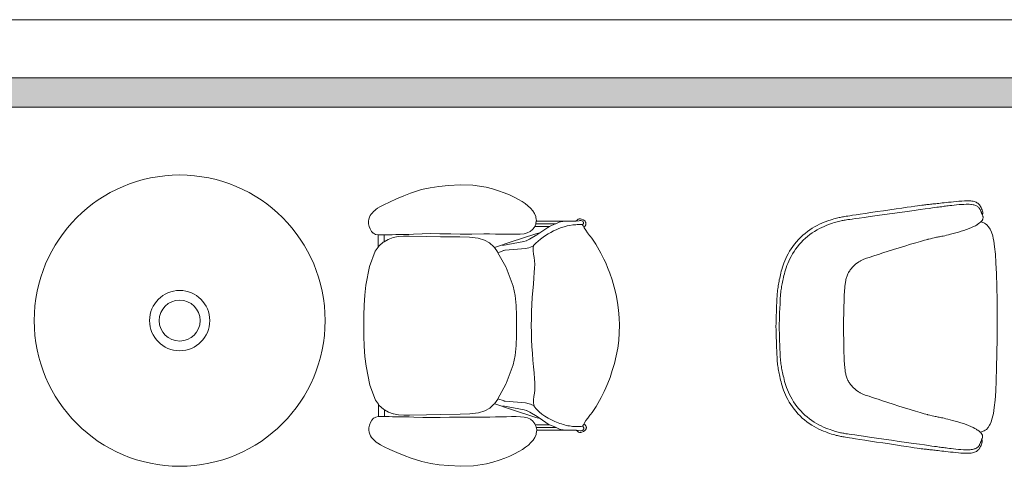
# Model space of a CAD drawing. Extents: x -750 to 58062, y -2404 to 18333.
# Tile 28 of 91: x 8256 to 10835, y 17133 to 18302. Entities that reach past the tile are written whole.
import ezdxf

# ---------------------------------------------------------------- set-up
doc = ezdxf.new("R2010")
doc.units = 0
doc.header["$MEASUREMENT"] = 0
doc.layers.add('GREY SCALE', color=9, linetype='Continuous', lineweight=0, true_color=0x808080)
doc.layers.add('GREYSCALE', color=9, linetype='Continuous', lineweight=0, true_color=0x808080)

# ---------------------------------------------------------------- blocks, each defined once
blk = doc.blocks.new('FLOOR PLAN')
at = {"layer": 'GREYSCALE', "ltscale": 0.25}
h = blk.add_hatch(color=256, dxfattribs=at)
h.dxf.hatch_style = 1
h.paths.add_polyline_path([(6935.6, 18149.4), (21163.6, 18149.4), (21163.6, 18073.2), (6935.6, 18073.2)])
at = {"layer": 'GREYSCALE', "ltscale": 0.2}
blk.add_line((21163.6, 18301.8), (1808.8, 18301.8), dxfattribs=at)
at = {"layer": 'GREYSCALE', "ltscale": 0.25}
for p, q in [((21163.6, 18149.4), (1806, 18149.4)), ((6935.6, 18149.4), (21163.6, 18149.4)), ((8543.7, 18149.4), (21163.6, 18149.4)), ((21163.6, 18073.2), (6935.6, 18073.2))]:
    blk.add_line(p, q, dxfattribs=at)
at = {"layer": 'GREYSCALE'}
for p, q in [((8502.3, 18073.2), (8675.1, 18073.2)), ((8675.1, 18073.2), (8847.9, 18073.2)), ((9308.7, 17857.1), (9280.1, 17847.9)), ((9331.6, 17862.1), (9308.7, 17857.1)), ((9354, 17865.4), (9331.6, 17862.1)), ((9379.2, 17867.9), (9354, 17865.4)), ((9409.6, 17869.6), (9379.2, 17867.9)), ((9443.4, 17868.7), (9409.6, 17869.6)), ((9477.9, 17863.2), (9443.4, 17868.7)), ((9494.7, 17859.1), (9477.9, 17863.2)), ((9510.6, 17854.3), (9494.7, 17859.1)), ((9525.4, 17848.9), (9510.6, 17854.3)), ((9225, 17824.7), (9210, 17817.6)), ((9243, 17832.7), (9225, 17824.7)), ((9262, 17840.7), (9243, 17832.7)), ((9280.1, 17847.9), (9262, 17840.7)), ((9539, 17843.2), (9525.4, 17848.9)), ((9551.3, 17837.3), (9539, 17843.2)), ((9562.3, 17831.5), (9551.3, 17837.3)), ((9571.9, 17826), (9562.3, 17831.5)), ((9580.3, 17820.4), (9571.9, 17826)), ((9183.1, 17799.9), (9179.9, 17796.7)), ((9186.1, 17802.7), (9183.1, 17799.9)), ((9189.1, 17805.4), (9186.1, 17802.7)), ((9193.3, 17808.5), (9189.1, 17805.4)), ((9199.8, 17812.4), (9193.3, 17808.5)), ((9210, 17817.6), (9199.8, 17812.4)), ((9587.6, 17814.5), (9580.3, 17820.4)), ((9594.2, 17808.2), (9587.6, 17814.5)), ((9594.2, 17808.2), (9600, 17801.8)), ((9604.8, 17794.7), (9600, 17801.8)), ((9170.3, 17779.9), (9169.4, 17774.2)), ((9169.4, 17774.2), (9169.6, 17767.9)), ((9172.1, 17785), (9170.3, 17779.9)), ((9174.4, 17789.5), (9172.1, 17785)), ((9174.4, 17789.5), (9177, 17793.3)), ((9177, 17793.3), (9179.9, 17796.7)), ((9604.8, 17794.7), (9608.1, 17787)), ((9608.1, 17787), (9608.4, 17785.2)), ((9609.4, 17779.1), (9608.4, 17785.2)), ((9608.5, 17768.4), (9609.3, 17774.2)), ((9609.3, 17774.2), (9609.7, 17776.8)), ((9685.3, 17774.4), (9609.3, 17774.2)), ((9609.4, 17778.9), (9609.4, 17779.1)), ((9609.4, 17778.9), (9609.7, 17776.8)), ((9672.5, 17772.7), (9669.4, 17771.8)), ((9685.3, 17774.4), (9672.5, 17772.7)), ((9687.3, 17774.6), (9685.3, 17774.4)), ((9690.3, 17774.6), (9687.3, 17774.6)), ((9690.3, 17774.6), (9701.9, 17774.6)), ((9704.8, 17774.6), (9701.9, 17774.6)), ((9712.6, 17774.4), (9704.8, 17774.6)), ((9712.6, 17774.4), (9713, 17774.5)), ((9721.3, 17775.6), (9713, 17774.5)), ((9713, 17774.5), (9713.7, 17775.4)), ((9716.3, 17777.6), (9713.7, 17775.4)), ((9718.7, 17779.6), (9716.3, 17777.6)), ((9721.7, 17780.7), (9718.7, 17779.6)), ((9721.3, 17775.6), (9723.7, 17776.4)), ((9724.8, 17780.7), (9721.7, 17780.7)), ((9723.7, 17776.4), (9726.4, 17776.4)), ((9727.7, 17779.6), (9724.8, 17780.7)), ((9726.4, 17776.4), (9728.9, 17775.6)), ((9727.7, 17779.6), (9732.5, 17778)), ((9728.9, 17775.6), (9730.9, 17774.2)), ((9730.9, 17774.2), (9732.2, 17772.3)), ((9732.5, 17778), (9736.4, 17775.4)), ((9169.6, 17767.9), (9171.1, 17760.9)), ((9171.1, 17760.9), (9173.9, 17754.1)), ((9173.9, 17754.1), (9177.7, 17747.9)), ((9177.7, 17747.9), (9182.4, 17743.1)), ((9585.8, 17743.7), (9593.2, 17747.1)), ((9593.2, 17747.1), (9599.6, 17752.4)), ((9599.6, 17752.4), (9604.6, 17759.1)), ((9604.6, 17759.1), (9605.2, 17760.5)), ((9605.2, 17760.5), (9607.9, 17766.8)), ((9644.2, 17760.5), (9605.2, 17760.5)), ((9607.9, 17766.8), (9608, 17767.1)), ((9608, 17767.1), (9608.2, 17767.6)), ((9608, 17767.1), (9659, 17767.2)), ((9608.2, 17767.6), (9608.5, 17768.4)), ((9660.2, 17767.7), (9608.2, 17767.6)), ((9639.4, 17758.4), (9618.9, 17744.3)), ((9644.2, 17760.5), (9639.4, 17758.4)), ((9659, 17767.2), (9644.2, 17760.5)), ((9660.2, 17767.7), (9659, 17767.2)), ((9669.4, 17771.8), (9660.2, 17767.7)), ((9730.3, 17765.2), (9730.2, 17765.5)), ((9730.3, 17765.2), (9730.9, 17765.6)), ((9731.9, 17762.4), (9730.3, 17765.2)), ((9731.1, 17765.9), (9730.9, 17765.6)), ((9732.2, 17767.6), (9731.1, 17765.9)), ((9733.7, 17759.1), (9731.9, 17762.4)), ((9736.5, 17760.9), (9733.7, 17759.1)), ((9734.9, 17757), (9733.7, 17759.1)), ((9738.7, 17750.9), (9734.9, 17757)), ((9743.5, 17744.3), (9738.7, 17750.9)), ((9182.4, 17743.1), (9182.7, 17742.8)), ((9182.7, 17742.8), (9188.4, 17740)), ((9188.4, 17740), (9194.6, 17738.7)), ((9194.6, 17738.7), (9195, 17738.7)), ((9195, 17738.7), (9195, 17739)), ((9195, 17738.7), (9201.4, 17738.4)), ((9195, 17738.7), (9195.1, 17706.5)), ((9201.4, 17738.4), (9210.5, 17738.7)), ((9210.5, 17720.9), (9208.6, 17719.8)), ((9210.5, 17738.7), (9210.5, 17739)), ((9215.6, 17738.8), (9210.5, 17738.7)), ((9210.5, 17720.9), (9210.5, 17738.7)), ((9221, 17726.9), (9210.5, 17720.9)), ((9223.3, 17739.1), (9215.6, 17738.8)), ((9221, 17726.9), (9234, 17731.5)), ((9231.6, 17739.2), (9223.3, 17739)), ((9223.3, 17739), (9223.3, 17739.1)), ((9241, 17739.3), (9231.6, 17739.2)), ((9234, 17731.5), (9234.2, 17731.5)), ((9234.2, 17731.5), (9247.8, 17734.2)), ((9251.7, 17739.5), (9241, 17739.3)), ((9247.8, 17734.2), (9261.9, 17735.3)), ((9263.3, 17739.6), (9251.7, 17739.5)), ((9261.9, 17735.3), (9262, 17735.3)), ((9262, 17735.3), (9276.3, 17735.5)), ((9275.4, 17739.9), (9263.3, 17739.6)), ((9287.6, 17740.2), (9275.4, 17739.9)), ((9320.7, 17734.5), (9276.3, 17735.5)), ((9310.8, 17741.3), (9287.6, 17740.2)), ((9310.8, 17741.3), (9333.5, 17742)), ((9358.6, 17733.9), (9320.7, 17734.5)), ((9333.5, 17742), (9356.5, 17741.8)), ((9356.5, 17741.8), (9381.5, 17741.2)), ((9409.1, 17733.5), (9358.6, 17733.9)), ((9381.5, 17741.3), (9385.4, 17741.2)), ((9381.5, 17741.2), (9385.4, 17741.2)), ((9385.4, 17741.2), (9409.9, 17740.9)), ((9409.1, 17733.5), (9434.6, 17732.3)), ((9409.9, 17740.9), (9440.4, 17740.9)), ((9434.6, 17732.3), (9457, 17729.7)), ((9440.4, 17740.9), (9471.6, 17741)), ((9457, 17729.7), (9474, 17725.1)), ((9471.6, 17741), (9487, 17741)), ((9474, 17725.1), (9487.1, 17717.9)), ((9487, 17741), (9502.1, 17740.8)), ((9502.1, 17740.8), (9516.8, 17740.6)), ((9516.8, 17740.6), (9530.8, 17740.3)), ((9521.2, 17710.7), (9576.9, 17721.1)), ((9530.8, 17740.3), (9544, 17740.2)), ((9540.7, 17719.3), (9607.7, 17741.1)), ((9544, 17740.2), (9556.2, 17740.2)), ((9556.2, 17740.2), (9567.1, 17740.6)), ((9567.1, 17740.6), (9577.2, 17741.7)), ((9576.9, 17721.1), (9582.8, 17722.8)), ((9577.2, 17741.7), (9585.8, 17743.7)), ((9582.4, 17722.6), (9582.8, 17722.8)), ((9582.8, 17722.8), (9591.4, 17727.1)), ((9610.9, 17738.8), (9591.4, 17727.1)), ((9607.7, 17741.1), (9618.9, 17744.3)), ((9618.9, 17744.3), (9610.9, 17738.8)), ((9748.9, 17737.3), (9743.5, 17744.3)), ((9750.5, 17735.2), (9748.8, 17737.4)), ((9750.5, 17735.2), (9748.9, 17737.3)), ((9754.6, 17729.7), (9750.5, 17735.2)), ((9760.3, 17721.9), (9754.6, 17729.7)), ((9765.3, 17714.1), (9760.3, 17721.9)), ((9187.4, 17695.8), (9172.4, 17656.2)), ((9195.1, 17706.5), (9187.4, 17695.8)), ((9197.3, 17709.6), (9195.1, 17706.5)), ((9208.6, 17719.8), (9197.3, 17709.6)), ((9487.1, 17717.9), (9497.8, 17707.8)), ((9497.8, 17707.8), (9499.6, 17705.4)), ((9499.6, 17705.4), (9502.3, 17706.4)), ((9499.6, 17705.4), (9507.8, 17694)), ((9540.7, 17719.3), (9502.3, 17706.4)), ((9508.9, 17692.1), (9524.5, 17697.4)), ((9523.6, 17698), (9523.8, 17698)), ((9523.8, 17698), (9527.3, 17698.4)), ((9527.4, 17698.4), (9524.5, 17697.4)), ((9524.5, 17697.4), (9527.3, 17698.4)), ((9527.3, 17698.4), (9527.4, 17698.4)), ((9527.4, 17698.4), (9580.7, 17703)), ((9580.7, 17703), (9590.1, 17705)), ((9593.8, 17706.2), (9590.1, 17705)), ((9593.8, 17706.2), (9602.4, 17710.2)), ((9601, 17696.6), (9601.1, 17705.5)), ((9602.3, 17687.8), (9601, 17696.6)), ((9601.1, 17705.5), (9602.4, 17710.2)), ((9602.4, 17710.2), (9602.8, 17711.5)), ((9769.9, 17706.4), (9765.3, 17714.1)), ((9774.1, 17698.8), (9769.9, 17706.4)), ((9778.2, 17691.2), (9774.1, 17698.8)), ((9507.8, 17694), (9508.9, 17692.1)), ((9508.9, 17692.1), (9529.4, 17655.2)), ((9603.9, 17679.1), (9602.3, 17687.8)), ((9604.9, 17670.7), (9603.9, 17679.1)), ((9605.2, 17661.8), (9604.9, 17670.7)), ((9782.3, 17683.7), (9778.2, 17691.2)), ((9786.6, 17675.5), (9782.3, 17683.7)), ((9791.2, 17665.7), (9786.6, 17675.5)), ((9172.4, 17656.2), (9163.1, 17607)), ((9529.4, 17655.2), (9530, 17653.6)), ((9530, 17653.6), (9548.7, 17604.6)), ((9604.2, 17640.4), (9605, 17651.9)), ((9605, 17651.9), (9605.2, 17661.8)), ((9796.3, 17653.6), (9791.2, 17665.7)), ((9802, 17638.3), (9796.3, 17653.6)), ((9601.7, 17610), (9603.1, 17626)), ((9603.1, 17626.3), (9604.2, 17640.4)), ((9603.1, 17626), (9603.1, 17626.3)), ((9808, 17620.7), (9802, 17638.3)), ((9813.7, 17601.6), (9808, 17620.7)), ((9163.1, 17607), (9160.3, 17581)), ((9553.6, 17579.7), (9548.7, 17604.6)), ((9598.8, 17574.7), (9600.2, 17592.7)), ((9600.2, 17592.7), (9601.7, 17610)), ((9818.7, 17581.7), (9813.7, 17601.6)), ((9160.3, 17581), (9158.5, 17554.6)), ((9556.2, 17554), (9553.6, 17579.7)), ((9597.8, 17556.5), (9598.8, 17574.7)), ((9822.5, 17561.8), (9818.7, 17581.7)), ((9158.5, 17554.6), (9157.5, 17527.8)), ((9557.1, 17527.9), (9556.2, 17554)), ((9597, 17538.3), (9597.8, 17556.5)), ((9825.1, 17541.8), (9822.5, 17561.8)), ((9826.7, 17521.9), (9825.1, 17541.8)), ((9157.5, 17527.8), (9157.3, 17500.9)), ((9557.2, 17501.6), (9557.1, 17527.9)), ((9596.2, 17501.6), (9596.4, 17519.7)), ((9596.4, 17519.7), (9597, 17538.3)), ((9827.2, 17502), (9826.7, 17521.9)), ((9157.3, 17500.9), (9157.6, 17474)), ((9557.2, 17475.2), (9557.2, 17501.6)), ((9596.4, 17483.5), (9596.2, 17501.6)), ((9826.8, 17482.1), (9827.2, 17502)), ((9157.6, 17474), (9158.7, 17447.2)), ((9556.4, 17449.1), (9557.2, 17475.2)), ((9596.4, 17483.5), (9597.1, 17465)), ((9598, 17446.7), (9597.1, 17465)), ((9825.3, 17462.2), (9826.8, 17482.1)), ((9158.7, 17447.2), (9160.6, 17420.7)), ((9553.9, 17423.4), (9556.4, 17449.1)), ((9599.1, 17428.6), (9598, 17446.7)), ((9819, 17422.4), (9822.7, 17442.3)), ((9822.7, 17442.3), (9825.3, 17462.2)), ((9160.6, 17420.7), (9163.5, 17394.8)), ((9549.1, 17398.5), (9553.9, 17423.4)), ((9600.5, 17410.6), (9599.1, 17428.6)), ((9814, 17402.4), (9819, 17422.4)), ((9163.5, 17394.8), (9173, 17345.6)), ((9530.5, 17349.5), (9549.1, 17398.5)), ((9602.1, 17393.3), (9600.5, 17410.6)), ((9603.5, 17377.3), (9602.1, 17393.3)), ((9808.4, 17383.3), (9814, 17402.4)), ((9603.5, 17376.9), (9603.5, 17377.3)), ((9604.7, 17362.9), (9603.5, 17376.9)), ((9604.7, 17362.9), (9605.5, 17351.4)), ((9796.8, 17350.4), (9802.5, 17365.6)), ((9802.5, 17365.6), (9808.4, 17383.3)), ((9173, 17345.6), (9188.1, 17306.1)), ((9529.9, 17347.8), (9508.9, 17309.8)), ((9530.5, 17349.5), (9529.9, 17347.8)), ((9605.8, 17341.5), (9605.5, 17351.4)), ((9605.5, 17332.6), (9605.8, 17341.5)), ((9787.2, 17328.5), (9791.7, 17338.3)), ((9791.7, 17338.3), (9796.8, 17350.4)), ((9508.5, 17308.9), (9499.5, 17296.5)), ((9508.9, 17309.8), (9508.5, 17308.9)), ((9525.1, 17304.3), (9508.9, 17309.8)), ((9601.7, 17306.6), (9602.9, 17315.5)), ((9602.9, 17315.5), (9604.6, 17324.2)), ((9604.6, 17324.2), (9605.5, 17332.6)), ((9774.8, 17305.1), (9778.9, 17312.7)), ((9778.9, 17312.7), (9782.9, 17320.2)), ((9782.9, 17320.2), (9787.2, 17328.5)), ((9188.1, 17306.1), (9195.8, 17295.4)), ((9195.8, 17295.4), (9198, 17292.3)), ((9195.9, 17263.2), (9195.8, 17295.4)), ((9198, 17292.3), (9209.4, 17282.1)), ((9209.4, 17282.1), (9211.3, 17281)), ((9487.8, 17285), (9474.8, 17277.8)), ((9498.5, 17295.2), (9487.8, 17285)), ((9499.5, 17296.5), (9498.5, 17295.2)), ((9499.5, 17296.5), (9503, 17295.2)), ((9541.4, 17282.5), (9503, 17295.2)), ((9577.6, 17280.7), (9521.9, 17290.9)), ((9524.3, 17303.6), (9524.5, 17303.6)), ((9527.9, 17303.3), (9524.5, 17303.6)), ((9525.1, 17304.3), (9528.1, 17303.3)), ((9527.9, 17303.3), (9525.1, 17304.3)), ((9528.1, 17303.3), (9527.9, 17303.3)), ((9581.4, 17298.8), (9528.1, 17303.3)), ((9608.5, 17260.9), (9541.4, 17282.5)), ((9590.8, 17296.9), (9581.4, 17298.8)), ((9590.8, 17296.9), (9594.5, 17295.8)), ((9603.6, 17291.5), (9594.5, 17295.8)), ((9601.8, 17297.8), (9601.7, 17306.6)), ((9603.6, 17291.5), (9601.8, 17297.8)), ((9603.6, 17291.5), (9603.6, 17291.5)), ((9604.2, 17289.5), (9603.6, 17291.5)), ((9755.4, 17274.1), (9761, 17282)), ((9761, 17282), (9766, 17289.7)), ((9766, 17289.7), (9770.6, 17297.5)), ((9770.6, 17297.5), (9774.8, 17305.1)), ((9183.3, 17258.8), (9178.5, 17253.9)), ((9183.6, 17259), (9183.3, 17258.8)), ((9189.2, 17261.9), (9183.6, 17259)), ((9195.4, 17263.2), (9189.2, 17261.9)), ((9195.9, 17263.2), (9195.4, 17263.2)), ((9202.2, 17263.5), (9195.9, 17263.2)), ((9202.2, 17263.5), (9211.3, 17263.3)), ((9211.3, 17263.3), (9211.3, 17281)), ((9211.3, 17281), (9221.8, 17275)), ((9211.3, 17263.3), (9216.4, 17263.1)), ((9216.4, 17263.1), (9224.1, 17262.9)), ((9221.8, 17275), (9234.8, 17270.5)), ((9224.1, 17263), (9232.5, 17262.8)), ((9224.1, 17262.9), (9224.1, 17263)), ((9232.5, 17262.8), (9241.8, 17262.7)), ((9235, 17270.5), (9234.8, 17270.5)), ((9235, 17270.5), (9248.6, 17267.9)), ((9241.8, 17262.7), (9252.5, 17262.6)), ((9262.7, 17266.8), (9248.6, 17267.9)), ((9252.5, 17262.6), (9264.2, 17262.5)), ((9262.8, 17266.8), (9262.7, 17266.8)), ((9277.1, 17266.7), (9262.8, 17266.8)), ((9264.2, 17262.5), (9276.2, 17262.3)), ((9276.2, 17262.3), (9288.4, 17262)), ((9277.1, 17266.7), (9321.5, 17267.8)), ((9288.4, 17262), (9311.7, 17260.9)), ((9311.7, 17260.9), (9334.3, 17260.3)), ((9321.5, 17267.8), (9359.4, 17268.6)), ((9357.3, 17260.7), (9334.3, 17260.3)), ((9382.3, 17261.3), (9357.3, 17260.7)), ((9409.9, 17269.2), (9359.4, 17268.6)), ((9386.3, 17261.3), (9382.3, 17261.3)), ((9386.3, 17261.3), (9382.3, 17261.2)), ((9410.7, 17261.7), (9386.3, 17261.3)), ((9435.4, 17270.4), (9409.9, 17269.2)), ((9441.3, 17261.8), (9410.7, 17261.7)), ((9457.8, 17273.1), (9435.4, 17270.4)), ((9472.4, 17261.9), (9441.3, 17261.8)), ((9474.8, 17277.8), (9457.8, 17273.1)), ((9487.8, 17261.9), (9472.4, 17261.9)), ((9502.9, 17262.1), (9487.8, 17261.9)), ((9517.6, 17262.4), (9502.9, 17262.1)), ((9531.6, 17262.7), (9517.6, 17262.4)), ((9544.8, 17262.9), (9531.6, 17262.7)), ((9557, 17262.9), (9544.8, 17262.9)), ((9568, 17262.6), (9557, 17262.9)), ((9568, 17262.6), (9578, 17261.5)), ((9583.5, 17279.1), (9577.6, 17280.7)), ((9586.6, 17259.5), (9578, 17261.5)), ((9583.5, 17279.1), (9583.2, 17279.3)), ((9592.1, 17274.8), (9583.5, 17279.1)), ((9594.1, 17256.1), (9586.6, 17259.5)), ((9592.1, 17274.8), (9611.7, 17263.1)), ((9600.5, 17250.9), (9594.1, 17256.1)), ((9619.7, 17257.7), (9608.5, 17260.9)), ((9611.7, 17263.1), (9619.7, 17257.7)), ((9619.7, 17257.7), (9640.3, 17243.7)), ((9739.5, 17252.9), (9744.3, 17259.4)), ((9744.3, 17259.4), (9749.7, 17266.5)), ((9749.6, 17266.4), (9751.3, 17268.6)), ((9749.7, 17266.5), (9751.3, 17268.6)), ((9751.3, 17268.6), (9755.4, 17274.1)), ((9170.6, 17233.9), (9170.4, 17227.6)), ((9172, 17240.9), (9170.6, 17233.9)), ((9174.7, 17247.8), (9172, 17240.9)), ((9178.5, 17253.9), (9174.7, 17247.8)), ((9605.5, 17244.2), (9600.5, 17250.9)), ((9606.7, 17241.5), (9605.5, 17244.2)), ((9608.8, 17236.6), (9606.7, 17241.5)), ((9645.1, 17241.5), (9606.7, 17241.5)), ((9609.4, 17234.9), (9608.8, 17236.6)), ((9659.9, 17235), (9609.4, 17234.9)), ((9609.4, 17234.9), (9609.4, 17234.9)), ((9609.5, 17234.3), (9609.4, 17234.9)), ((9609.5, 17234.3), (9661.2, 17234.4)), ((9610.5, 17227.7), (9609.5, 17234.3)), ((9640.3, 17243.7), (9645.1, 17241.5)), ((9645.1, 17241.5), (9659.9, 17235)), ((9659.9, 17235), (9661.2, 17234.4)), ((9661.2, 17234.4), (9670.4, 17230.3)), ((9670.4, 17230.3), (9673.4, 17229.5)), ((9700.7, 17237.9), (9700.8, 17237.9)), ((9730.7, 17237.6), (9732.8, 17241.3)), ((9731.8, 17236.8), (9730.7, 17237.6)), ((9730.7, 17237.6), (9730.7, 17237.6)), ((9731.8, 17236.8), (9732, 17236.5)), ((9733.4, 17230.5), (9731.9, 17228.2)), ((9732, 17236.5), (9733.8, 17234)), ((9732.8, 17241.3), (9734.1, 17243.6)), ((9733.4, 17230.5), (9733.8, 17231)), ((9734, 17233.5), (9733.8, 17234)), ((9734, 17231.5), (9733.8, 17231)), ((9734.2, 17233), (9734, 17233.5)), ((9734, 17231.5), (9734.2, 17232)), ((9734.1, 17243.6), (9735.8, 17246.7)), ((9734.2, 17232.5), (9734.2, 17233)), ((9734.2, 17232), (9734.2, 17232.5)), ((9735.8, 17246.7), (9739.5, 17252.9)), ((9170.4, 17227.6), (9171.3, 17221.9)), ((9171.3, 17221.9), (9173.1, 17216.8)), ((9175.4, 17212.3), (9173.1, 17216.8)), ((9178, 17208.5), (9175.4, 17212.3)), ((9180.9, 17205.1), (9178, 17208.5)), ((9184.1, 17201.9), (9180.9, 17205.1)), ((9601, 17201.5), (9605.8, 17208.6)), ((9609.1, 17216.3), (9605.8, 17208.6)), ((9609.4, 17218.1), (9609.1, 17216.3)), ((9609.4, 17218.1), (9610.3, 17224.2)), ((9610.7, 17226.5), (9610.3, 17224.5)), ((9610.3, 17224.5), (9610.3, 17224.2)), ((9610.5, 17227.7), (9686.3, 17227.9)), ((9610.7, 17226.5), (9610.5, 17227.7)), ((9673.4, 17229.5), (9686.3, 17227.9)), ((9686.3, 17227.9), (9688.3, 17227.6)), ((9688.3, 17227.6), (9691.3, 17227.6)), ((9691.3, 17227.6), (9702.9, 17227.7)), ((9702.9, 17227.7), (9705.7, 17227.7)), ((9705.7, 17227.7), (9713.5, 17227.9)), ((9713.5, 17227.9), (9714, 17227.8)), ((9714.7, 17226.9), (9714, 17227.8)), ((9724.7, 17225.9), (9714, 17227.8)), ((9714.7, 17226.9), (9717.3, 17224.7)), ((9717.3, 17224.7), (9719.7, 17222.7)), ((9719.7, 17222.7), (9722.6, 17221.7)), ((9722.6, 17221.7), (9725.8, 17221.7)), ((9727.3, 17225.9), (9724.7, 17225.9)), ((9725.8, 17221.7), (9728.7, 17222.7)), ((9729.8, 17226.7), (9727.3, 17225.9)), ((9733.4, 17224.4), (9728.7, 17222.7)), ((9731.9, 17228.2), (9729.8, 17226.7)), ((9184.1, 17201.9), (9187.2, 17199.1)), ((9187.2, 17199.1), (9190.2, 17196.4)), ((9190.2, 17196.4), (9194.3, 17193.4)), ((9194.3, 17193.4), (9200.9, 17189.5)), ((9200.9, 17189.5), (9211.1, 17184.3)), ((9211.1, 17184.3), (9226.1, 17177.3)), ((9573, 17177.2), (9581.4, 17182.8)), ((9581.4, 17182.8), (9588.7, 17188.7)), ((9588.7, 17188.7), (9595.3, 17195.1)), ((9595.3, 17195.1), (9601, 17201.5)), ((9226.1, 17177.3), (9244.1, 17169.3)), ((9244.1, 17169.3), (9263.1, 17161.4)), ((9263.1, 17161.4), (9281.3, 17154.3)), ((9281.3, 17154.3), (9309.9, 17145.2)), ((9511.9, 17148.7), (9526.6, 17154.1)), ((9526.6, 17154.1), (9540.2, 17159.9)), ((9540.2, 17159.9), (9552.5, 17165.8)), ((9552.5, 17165.8), (9563.4, 17171.6)), ((9563.4, 17171.6), (9573, 17177.2)), ((9309.9, 17145.2), (9332.9, 17140.3)), ((9332.9, 17140.3), (9355.3, 17137)), ((9355.3, 17137), (9380.5, 17134.7)), ((9380.5, 17134.7), (9410.9, 17133)), ((9410.9, 17133), (9444.6, 17134.1)), ((9444.6, 17134.1), (9479.2, 17139.6)), ((9479.2, 17139.6), (9495.9, 17143.8)), ((9495.9, 17143.8), (9511.9, 17148.7))]:
    blk.add_line(p, q, dxfattribs=at)
for points in [[(10776.5, 17203.6), (10776.9, 17202.6), (10777.3, 17201), (10777.5, 17198.9), (10777.3, 17196.4), (10776.7, 17193.6), (10775.7, 17190.5), (10774.5, 17187.4), (10772.9, 17184.4), (10771.2, 17181.5), (10770.4, 17180.1), (10768.4, 17177.4), (10766.4, 17175.1), (10764.3, 17173.3), (10762.3, 17172.1), (10760, 17170.7), (10757.6, 17169.8), (10754.6, 17168.8), (10752.2, 17168.3), (10748.3, 17167.6), (10745.9, 17167.4), (10741.3, 17167.1), (10735.8, 17167.1), (10729.6, 17167.3), (10723, 17167.7), (10721.8, 17167.8), (10715, 17168.3), (10708, 17169), (10701, 17169.7), (10694.3, 17170.4), (10688, 17171.1), (10682.1, 17171.7), (10676.6, 17172.4), (10671.4, 17172.9), (10666.7, 17173.5), (10662.2, 17174), (10658, 17174.5), (10654.1, 17174.9), (10650.4, 17175.3), (10646.9, 17175.7), (10643.6, 17176.1), (10640.4, 17176.5), (10637.3, 17176.8), (10634.3, 17177.1), (10631.3, 17177.5), (10628.2, 17177.8), (10625.2, 17178.2), (10621.7, 17178.6), (10617.7, 17179.1), (10612.8, 17179.8), (10606.8, 17180.7), (10599.3, 17181.7), (10590.1, 17183.1), (10579, 17184.7), (10565.6, 17186.7), (10550.5, 17189), (10534.2, 17191.4), (10517.5, 17194), (10500.8, 17196.5), (10484.6, 17199), (10469.7, 17201.3), (10456.5, 17203.3), (10445.6, 17205), (10436.7, 17206.3), (10429.6, 17207.4), (10423.9, 17208.3), (10419.4, 17209.1), (10415.7, 17209.7), (10412.7, 17210.2), (10409.9, 17210.7), (10407.1, 17211.3), (10404.2, 17211.8), (10401.3, 17212.4), (10398.2, 17213.2), (10394.8, 17214), (10391.2, 17215), (10387.3, 17216.1), (10383, 17217.4), (10378.2, 17219), (10373.1, 17220.7), (10367.7, 17222.8), (10361.9, 17225), (10355.9, 17227.6), (10349.8, 17230.4), (10343.5, 17233.6), (10337.2, 17237.1), (10330.9, 17240.9), (10324.5, 17245.1), (10318.3, 17249.6), (10312.2, 17254.4), (10306.2, 17259.4), (10300.4, 17264.8), (10294.9, 17270.4), (10289.7, 17276.2), (10284.8, 17282.2), (10280.2, 17288.4), (10276, 17294.8), (10272.1, 17301.2), (10268.5, 17307.6), (10265.2, 17313.9), (10262.3, 17320.2), (10259.6, 17326.3), (10257.3, 17332.2), (10255.3, 17337.9), (10253.5, 17343.4), (10251.9, 17348.6), (10250.5, 17353.7), (10249.3, 17358.6), (10248.2, 17363.2), (10247.2, 17367.7), (10246.3, 17372), (10245.4, 17376.1), (10244.6, 17380.1), (10243.9, 17384.1), (10243.2, 17387.9), (10242.6, 17391.7), (10242.1, 17395.5), (10241.6, 17399.4), (10241.1, 17403.3), (10240.7, 17407.6), (10240.3, 17412.6), (10240, 17418.5), (10239.6, 17425.7), (10239.2, 17434.4), (10238.8, 17444.9), (10238.3, 17457.6), (10237.8, 17472.7), (10237.3, 17489.9), (10237, 17498.6), (10237.3, 17507.3), (10237.9, 17524.5), (10238.5, 17539.6), (10239, 17552.3), (10239.5, 17562.9), (10239.9, 17571.6), (10240.3, 17578.7), (10240.7, 17584.6), (10241.2, 17589.6), (10241.6, 17593.9), (10242.1, 17597.8), (10242.6, 17601.7), (10243.1, 17605.5), (10243.8, 17609.3), (10244.5, 17613.2), (10245.2, 17617.1), (10246, 17621.1), (10246.9, 17625.2), (10247.8, 17629.5), (10248.8, 17633.9), (10250, 17638.6), (10251.2, 17643.5), (10252.6, 17648.5), (10254.2, 17653.8), (10256, 17659.3), (10258.1, 17665), (10260.5, 17670.8), (10263.1, 17676.9), (10266.1, 17683.2), (10269.4, 17689.5), (10273, 17695.9), (10277, 17702.3), (10281.2, 17708.6), (10285.8, 17714.8), (10290.7, 17720.8), (10296, 17726.6), (10301.5, 17732.2), (10307.3, 17737.5), (10313.3, 17742.5), (10319.5, 17747.3), (10325.7, 17751.7), (10332.1, 17755.9), (10338.4, 17759.7), (10344.8, 17763.1), (10351.1, 17766.3), (10357.2, 17769.1), (10363.2, 17771.6), (10369, 17773.9), (10374.4, 17775.9), (10379.6, 17777.6), (10384.3, 17779.1), (10388.7, 17780.4), (10392.6, 17781.5), (10396.2, 17782.5), (10399.5, 17783.3), (10402.6, 17784), (10405.6, 17784.6), (10408.4, 17785.2), (10411.2, 17785.7), (10414, 17786.2), (10417.1, 17786.7), (10420.8, 17787.3), (10425.3, 17788), (10431, 17788.9), (10438.1, 17790), (10447, 17791.3), (10457.9, 17792.9), (10471.1, 17794.9), (10486.1, 17797.1), (10502.2, 17799.5), (10518.9, 17801.9), (10535.7, 17804.4), (10551.9, 17806.8), (10567, 17809), (10580.5, 17810.9), (10591.6, 17812.5), (10600.8, 17813.8), (10608.3, 17814.8), (10614.3, 17815.6), (10619.2, 17816.3), (10623.3, 17816.8), (10626.7, 17817.2), (10629.8, 17817.5), (10632.8, 17817.9), (10635.8, 17818.2), (10638.8, 17818.5), (10641.9, 17818.9), (10645.1, 17819.2), (10648.4, 17819.6), (10651.9, 17819.9), (10655.6, 17820.3), (10659.5, 17820.8), (10663.7, 17821.2), (10668.2, 17821.7), (10673, 17822.2), (10678.1, 17822.8), (10683.6, 17823.4), (10689.5, 17824), (10695.8, 17824.7), (10702.6, 17825.4), (10709.6, 17826.1), (10716.6, 17826.7), (10723.4, 17827.2), (10724.5, 17827.3), (10731.2, 17827.6), (10737.4, 17827.8), (10742.8, 17827.7), (10747.5, 17827.4), (10749.9, 17827.2), (10753.7, 17826.5), (10756.2, 17826), (10759.2, 17825), (10761.6, 17824), (10763.8, 17822.6), (10765.8, 17821.4), (10767.9, 17819.6), (10770, 17817.3), (10771.9, 17814.6), (10772.7, 17813.2), (10774.4, 17810.3), (10775.9, 17807.2), (10777.2, 17804.1), (10778.1, 17801.1), (10778.7, 17798.3), (10778.9, 17795.8), (10778.7, 17793.6), (10778.3, 17792.1), (10777.9, 17791)], [(9732.2, 17767.6), (9732.5, 17767.9), (9732.6, 17768.1), (9732.7, 17768.3), (9732.8, 17768.5), (9732.9, 17768.6), (9733, 17768.7), (9733, 17768.8), (9733.1, 17768.9), (9733.1, 17768.9), (9733.1, 17769), (9733.1, 17769.1), (9733.2, 17769.1), (9733.2, 17769.2), (9733.2, 17769.2), (9733.2, 17769.3), (9733.2, 17769.4), (9733.2, 17769.4), (9733.3, 17769.5), (9733.3, 17769.6), (9733.3, 17769.6), (9733.3, 17769.7), (9733.3, 17769.8), (9733.3, 17769.8), (9733.3, 17769.9), (9733.3, 17770), (9733.3, 17770), (9733.3, 17770.1), (9733.3, 17770.2), (9733.3, 17770.2), (9733.3, 17770.3), (9733.2, 17770.3), (9733.2, 17770.4), (9733.2, 17770.5), (9733.2, 17770.5), (9733.2, 17770.6), (9733.2, 17770.7), (9733.1, 17770.7), (9733.1, 17770.8), (9733.1, 17770.9), (9733.1, 17770.9), (9733, 17771), (9733, 17771.1), (9732.9, 17771.2), (9732.8, 17771.3), (9732.7, 17771.5), (9732.6, 17771.7), (9732.4, 17772), (9732.2, 17772.3)], [(9736.4, 17775.4), (9737.3, 17774.2), (9738, 17773.1), (9738.5, 17772.1), (9738.9, 17771.2), (9739.2, 17770.4), (9739.4, 17769.6), (9739.4, 17768.9), (9739.5, 17768.2), (9739.4, 17767.4), (9739.4, 17766.7), (9739.2, 17765.9), (9738.9, 17765.1), (9738.5, 17764.2), (9738, 17763.2), (9737.3, 17762.1), (9736.5, 17760.9)], [(10773.7, 17772.4), (10776.6, 17771.9), (10777, 17771.7), (10783.9, 17769), (10786.1, 17767.4), (10789.7, 17764.9), (10794, 17760), (10794.3, 17759.7), (10798.2, 17753.6), (10799.2, 17751.5), (10801.9, 17745.6), (10805, 17735.8), (10806.3, 17729.6), (10807.7, 17723), (10810, 17707.6), (10812, 17688.4), (10813.6, 17665.1), (10814.8, 17637.1), (10815.8, 17603.9), (10816.5, 17566.7), (10816.9, 17526.9), (10817.1, 17497.2), (10816.8, 17467.6), (10816.2, 17427.8), (10815.3, 17390.6), (10814.2, 17357.4), (10812.8, 17329.4), (10811.1, 17306.1), (10809, 17287), (10806.7, 17271.5), (10805.2, 17264.9), (10803.8, 17258.7), (10800.7, 17249), (10798, 17243.1), (10797, 17240.9), (10793, 17234.9), (10792.7, 17234.6), (10788.4, 17229.7), (10784.9, 17227.2), (10782.6, 17225.7), (10775.7, 17223), (10775.3, 17222.8), (10772.4, 17222.3)], [(9734.1, 17243.6), (9735.2, 17242.9), (9736.2, 17242.1), (9737, 17241.4), (9737.7, 17240.7), (9738.3, 17240.1), (9738.7, 17239.5), (9739.1, 17238.9), (9739.4, 17238.3), (9739.7, 17237.8), (9739.9, 17237.2), (9740.1, 17236.7), (9740.3, 17236.2), (9740.4, 17235.7), (9740.5, 17235.2), (9740.5, 17234.7), (9740.5, 17234.3), (9740.5, 17233.8), (9740.5, 17233.3), (9740.4, 17232.8), (9740.3, 17232.3), (9740.1, 17231.8), (9740, 17231.3), (9739.7, 17230.7), (9739.5, 17230.2), (9739.1, 17229.6), (9738.7, 17229), (9738.2, 17228.4), (9737.6, 17227.7), (9736.9, 17227), (9735.9, 17226.2), (9734.8, 17225.4), (9733.4, 17224.4)]]:
    blk.add_lwpolyline(points, dxfattribs=at)
blk.add_lwpolyline([(10737.3, 17818.8), (10735.6, 17818.8), (10729.7, 17818.6), (10723.3, 17818.3), (10716.8, 17817.8), (10710.2, 17817.2), (10703.9, 17816.5), (10698.1, 17815.9), (10693, 17815.3), (10688.6, 17814.8), (10684.6, 17814.3), (10681.1, 17813.8), (10677.9, 17813.4), (10674.9, 17812.9), (10672.1, 17812.5), (10669.2, 17812.1), (10666.3, 17811.7), (10663, 17811.3), (10658.8, 17810.8), (10653.6, 17810.1), (10646.9, 17809.2), (10638.5, 17808), (10627.9, 17806.6), (10614.8, 17804.8), (10598.9, 17802.6), (10580.8, 17800.1), (10561.4, 17797.4), (10541.3, 17794.6), (10521.2, 17791.8), (10501.9, 17789.1), (10484, 17786.6), (10468.3, 17784.4), (10455.4, 17782.6), (10445.1, 17781.2), (10437, 17780.1), (10430.7, 17779.2), (10425.8, 17778.6), (10421.9, 17778), (10418.8, 17777.6), (10416.1, 17777.1), (10413.4, 17776.7), (10410.6, 17776.2), (10407.7, 17775.6), (10404.6, 17774.9), (10401.4, 17774.1), (10397.8, 17773.2), (10394, 17772.1), (10389.7, 17770.8), (10385.1, 17769.3), (10380, 17767.6), (10374.7, 17765.6), (10369, 17763.4), (10363.2, 17760.9), (10357.1, 17758.1), (10351, 17755), (10344.8, 17751.6), (10338.5, 17747.8), (10332.3, 17743.8), (10326.2, 17739.4), (10320.1, 17734.7), (10314.3, 17729.7), (10308.6, 17724.5), (10303.1, 17719), (10298, 17713.3), (10293.2, 17707.3), (10288.7, 17701.2), (10284.5, 17695), (10280.6, 17688.7), (10277.1, 17682.4), (10273.8, 17676.1), (10270.9, 17670), (10268.3, 17663.9), (10266, 17658.2), (10264, 17652.6), (10262.2, 17647.2), (10260.6, 17642), (10259.2, 17637), (10258, 17632.2), (10256.9, 17627.6), (10255.9, 17623.2), (10255, 17618.9), (10254.1, 17614.9), (10253.3, 17610.9), (10252.6, 17607.1), (10251.9, 17603.3), (10251.3, 17599.5), (10250.8, 17595.8), (10250.3, 17592), (10249.8, 17588.1), (10249.4, 17583.8), (10249, 17579), (10248.6, 17573.1), (10248.2, 17566.1), (10247.8, 17557.5), (10247.3, 17547.1), (10246.8, 17534.6), (10246.2, 17519.7), (10245.6, 17502.8), (10245.5, 17498.6), (10245.6, 17494.4), (10246.1, 17477.5), (10246.6, 17462.6), (10247.1, 17450.1), (10247.5, 17439.7), (10247.9, 17431.1), (10248.2, 17424.1), (10248.6, 17418.2), (10249, 17413.3), (10249.4, 17409.1), (10249.8, 17405.2), (10250.3, 17401.4), (10250.8, 17397.7), (10251.4, 17393.9), (10252.1, 17390.1), (10252.8, 17386.2), (10253.6, 17382.3), (10254.4, 17378.2), (10255.3, 17374), (10256.3, 17369.6), (10257.4, 17365), (10258.6, 17360.2), (10259.9, 17355.2), (10261.5, 17350), (10263.2, 17344.6), (10265.2, 17339), (10267.5, 17333.1), (10270.1, 17327.1), (10273, 17321), (10276.2, 17314.7), (10279.7, 17308.4), (10283.5, 17302.1), (10287.7, 17295.8), (10292.2, 17289.7), (10297, 17283.7), (10302.1, 17278), (10307.5, 17272.4), (10313.2, 17267.2), (10319, 17262.2), (10325, 17257.5), (10331.1, 17253), (10337.3, 17248.9), (10343.6, 17245.1), (10349.8, 17241.7), (10355.9, 17238.6), (10361.9, 17235.8), (10367.8, 17233.2), (10373.4, 17231), (10378.8, 17229), (10383.8, 17227.3), (10388.5, 17225.7), (10392.7, 17224.4), (10396.5, 17223.3), (10400.1, 17222.4), (10403.3, 17221.6), (10406.4, 17220.9), (10409.3, 17220.3), (10412.1, 17219.7), (10414.8, 17219.3), (10417.5, 17218.8), (10420.6, 17218.4), (10424.4, 17217.8), (10429.3, 17217.1), (10435.7, 17216.2), (10443.8, 17215), (10454.1, 17213.6), (10466.9, 17211.8), (10482.6, 17209.5), (10500.5, 17206.9), (10519.8, 17204.1), (10539.9, 17201.2), (10560, 17198.3), (10579.4, 17195.6), (10597.4, 17193), (10613.3, 17190.7), (10626.4, 17188.8), (10637, 17187.3), (10645.5, 17186.1), (10652.1, 17185.2), (10657.4, 17184.5), (10661.5, 17183.9), (10664.8, 17183.5), (10667.7, 17183.1), (10670.6, 17182.6), (10673.4, 17182.2), (10676.4, 17181.8), (10679.6, 17181.3), (10683.1, 17180.9), (10687, 17180.3), (10691.5, 17179.8), (10696.6, 17179.2), (10702.4, 17178.5), (10708.7, 17177.8), (10715.3, 17177.2), (10721.8, 17176.7), (10728.2, 17176.3), (10734.1, 17176.1), (10735.8, 17176.1), (10741.4, 17176.1), (10746.2, 17176.4), (10748.3, 17176.6), (10752.3, 17177.2), (10754.3, 17177.6), (10756.8, 17178.4), (10759.2, 17179.1), (10760.9, 17179.9), (10763.1, 17181.2), (10764.6, 17182.1), (10765.8, 17183.2), (10766.9, 17184.3), (10768.3, 17185.9), (10769.2, 17187.2), (10770, 17188.5), (10770.7, 17189.9), (10771.3, 17191.3), (10771.9, 17192.6), (10772.4, 17193.9), (10772.9, 17195.2), (10773.5, 17196.4), (10774, 17197.6), (10774.5, 17198.8), (10775, 17199.9), (10775.5, 17201.1), (10776, 17202.3), (10776.5, 17203.5), (10776.9, 17204.7), (10777.4, 17205.9), (10777.9, 17207.7), (10778.2, 17208.9), (10778.4, 17210), (10778.4, 17211.1), (10778.2, 17213.1), (10778, 17214.1), (10777.6, 17215.1), (10777.3, 17215.7), (10777, 17216.3), (10776.6, 17217.2), (10774.9, 17219.5), (10772.7, 17221.9), (10772.1, 17222.6), (10769.3, 17225), (10766, 17227.4), (10763.8, 17228.8), (10762.8, 17229.4), (10762.2, 17229.8), (10761.5, 17230.2), (10758.4, 17232), (10753.5, 17234.6), (10748, 17237.2), (10742, 17239.7), (10735.4, 17242.2), (10728.4, 17244.6), (10721.3, 17247), (10714, 17249.2), (10706.9, 17251.2), (10700, 17253.1), (10693.6, 17254.8), (10687.7, 17256.3), (10682.6, 17257.6), (10678.2, 17258.6), (10674.3, 17259.5), (10670.8, 17260.2), (10667.7, 17260.9), (10664.9, 17261.4), (10664.6, 17261.5), (10662.2, 17261.9), (10659.6, 17262.4), (10657, 17262.9), (10654.1, 17263.5), (10650.6, 17264.2), (10646.2, 17265.2), (10640.7, 17266.6), (10634.8, 17268.1), (10633.8, 17268.4), (10625.3, 17270.7), (10614.9, 17273.7), (10602.5, 17277.4), (10588.9, 17281.5), (10573.9, 17286.2), (10559.1, 17290.8), (10543.8, 17295.7), (10530.1, 17300.2), (10516.6, 17304.6), (10504.8, 17308.5), (10495.1, 17311.6), (10487.3, 17314.2), (10481.1, 17316.2), (10477.5, 17317.4), (10474, 17318.6), (10471.2, 17319.5), (10468.9, 17320.3), (10467, 17321.1), (10465.1, 17321.8), (10463.3, 17322.6), (10461.5, 17323.4), (10459.8, 17324.3), (10458.2, 17325.1), (10456.6, 17326), (10455.1, 17326.8), (10453.7, 17327.7), (10452.3, 17328.6), (10451, 17329.5), (10449.7, 17330.4), (10448.4, 17331.4), (10447.1, 17332.5), (10445.7, 17333.6), (10444.3, 17334.9), (10442.8, 17336.3), (10441.2, 17337.9), (10439.5, 17339.5), (10437.8, 17341.3), (10436.1, 17343.2), (10434.2, 17345.3), (10432.6, 17347.3), (10431.1, 17349.3), (10429.6, 17351.4), (10428.2, 17353.4), (10426.9, 17355.7), (10425.7, 17357.9), (10424.7, 17360.1), (10423.7, 17362.3), (10422.8, 17364.7), (10422, 17367.1), (10421.3, 17369.6), (10420.6, 17372.2), (10420, 17374.9), (10419.4, 17377.6), (10418.9, 17380.4), (10418.5, 17383.2), (10418.1, 17386), (10417.7, 17388.6), (10417.4, 17391.3), (10417.2, 17393.9), (10416.9, 17396.5), (10416.7, 17398.8), (10416.6, 17401.4), (10416.4, 17404), (10416.2, 17406.8), (10416.1, 17409.6), (10415.9, 17412.1), (10415.8, 17415.2), (10415.7, 17418.7), (10415.5, 17422.9), (10415.4, 17428.1), (10415.3, 17434.6), (10415.1, 17442.6), (10414.9, 17452.6), (10414.7, 17464.7), (10414.4, 17479.3), (10414.2, 17496), (10414.1, 17498.2), (10414.2, 17500.4), (10414.5, 17517.1), (10414.8, 17531.7), (10415.1, 17543.8), (10415.4, 17553.8), (10415.6, 17561.8), (10415.7, 17568.3), (10415.9, 17573.5), (10416.1, 17577.7), (10416.2, 17581.2), (10416.3, 17584.3), (10416.5, 17586.8), (10416.7, 17589.6), (10416.8, 17592.3), (10417, 17595), (10417.2, 17597.6), (10417.4, 17599.8), (10417.7, 17602.5), (10418, 17605.1), (10418.3, 17607.8), (10418.6, 17610.4), (10419, 17613.2), (10419.5, 17616), (10420, 17618.8), (10420.6, 17621.5), (10421.2, 17624.2), (10421.9, 17626.8), (10422.6, 17629.3), (10423.5, 17631.7), (10424.4, 17634), (10425.3, 17636.3), (10426.4, 17638.5), (10427.6, 17640.6), (10428.9, 17642.9), (10430.3, 17645), (10431.8, 17647), (10433.3, 17649), (10434.9, 17651), (10436.8, 17653.1), (10438.6, 17655), (10440.3, 17656.8), (10442, 17658.4), (10443.6, 17660), (10445.1, 17661.3), (10446.5, 17662.6), (10447.9, 17663.8), (10449.2, 17664.8), (10450.5, 17665.8), (10451.8, 17666.8), (10453.1, 17667.6), (10454.5, 17668.5), (10455.9, 17669.4), (10457.4, 17670.2), (10459, 17671.1), (10460.7, 17671.9), (10462.4, 17672.7), (10464.1, 17673.5), (10465.9, 17674.3), (10467.8, 17675.1), (10469.7, 17675.8), (10472, 17676.6), (10474.8, 17677.6), (10478.3, 17678.7), (10482, 17679.9), (10488.1, 17681.9), (10495.9, 17684.4), (10505.7, 17687.5), (10517.5, 17691.3), (10531, 17695.7), (10544.8, 17700), (10560.1, 17704.9), (10574.9, 17709.5), (10589.9, 17714.1), (10603.6, 17718.1), (10615.9, 17721.7), (10626.4, 17724.6), (10634.9, 17727), (10635.9, 17727.2), (10641.8, 17728.7), (10647.3, 17730.1), (10651.7, 17731.1), (10655.2, 17731.8), (10658.1, 17732.4), (10660.7, 17732.8), (10663.3, 17733.3), (10665.7, 17733.7), (10666, 17733.8), (10668.9, 17734.3), (10671.9, 17734.9), (10675.4, 17735.7), (10679.3, 17736.5), (10683.8, 17737.6), (10688.9, 17738.8), (10694.7, 17740.3), (10701.2, 17741.9), (10708.1, 17743.8), (10715.2, 17745.8), (10722.4, 17748), (10729.6, 17750.3), (10736.6, 17752.6), (10743.2, 17755.1), (10749.2, 17757.6), (10754.7, 17760.2), (10759.7, 17762.7), (10762.8, 17764.5), (10763.5, 17764.9), (10764.1, 17765.3), (10765.1, 17765.9), (10767.3, 17767.3), (10770.6, 17769.8), (10773.4, 17772.1), (10774.1, 17772.8), (10776.3, 17775.2), (10777.9, 17777.4), (10778.3, 17778.4), (10778.6, 17779), (10778.9, 17779.6), (10779.3, 17780.5), (10779.5, 17781.6), (10779.8, 17783.6), (10779.8, 17784.7), (10779.6, 17785.8), (10779.3, 17787), (10778.8, 17788.8), (10778.3, 17790), (10777.9, 17791.2), (10777.4, 17792.4), (10776.9, 17793.6), (10776.4, 17794.8), (10775.9, 17795.9), (10775.4, 17797.1), (10774.9, 17798.3), (10774.4, 17799.5), (10773.9, 17800.8), (10773.3, 17802.1), (10772.7, 17803.4), (10772.1, 17804.8), (10771.4, 17806.2), (10770.7, 17807.5), (10769.7, 17808.8), (10768.4, 17810.4), (10767.3, 17811.6), (10766.1, 17812.7), (10764.6, 17813.6), (10762.4, 17814.9), (10760.8, 17815.6), (10758.3, 17816.4), (10755.8, 17817.2), (10753.8, 17817.6), (10749.8, 17818.2), (10747.7, 17818.4), (10742.9, 17818.8)], close=True, dxfattribs=at)
at = {"layer": 'GREYSCALE', "ltscale": 25}
blk.add_circle((8675.1, 17514.3), 381.1, dxfattribs=at)
at = {"layer": 'GREYSCALE'}
for radius in [78.9, 53.5]:
    blk.add_circle((8675.1, 17514.3), radius, dxfattribs=at)
for points, knots in [([(9730.2, 17765.5), (9726.6, 17765.6), (9720.7, 17765.8), (9694.7, 17764.7), (9651.7, 17751.5), (9617, 17726), (9601.5, 17710.2), (9600.8, 17709.5)], [0, 0, 0, 0, 0.547886, 0.900137, 3.99791, 7.254861, 7.397388, 7.397388, 7.397388, 7.397388]), ([(9730.7, 17237.6), (9725.5, 17237.4), (9715.5, 17236.9), (9693.7, 17237.9), (9653.7, 17249.6), (9619.1, 17269.5), (9604.2, 17289.5)], [0, 0, 0, 0, 0.799978, 1.535578, 3.324073, 7.205889, 7.205889, 7.205889, 7.205889])]:
    blk.add_open_spline(points, degree=3, knots=knots, dxfattribs=at)

msp = doc.modelspace()

# ---------------------------------------------------------------- block references
at = {"layer": 'GREY SCALE', "ltscale": 5}
msp.add_blockref('FLOOR PLAN', (0, 0), dxfattribs=at)

doc.saveas('drawing.dxf')
